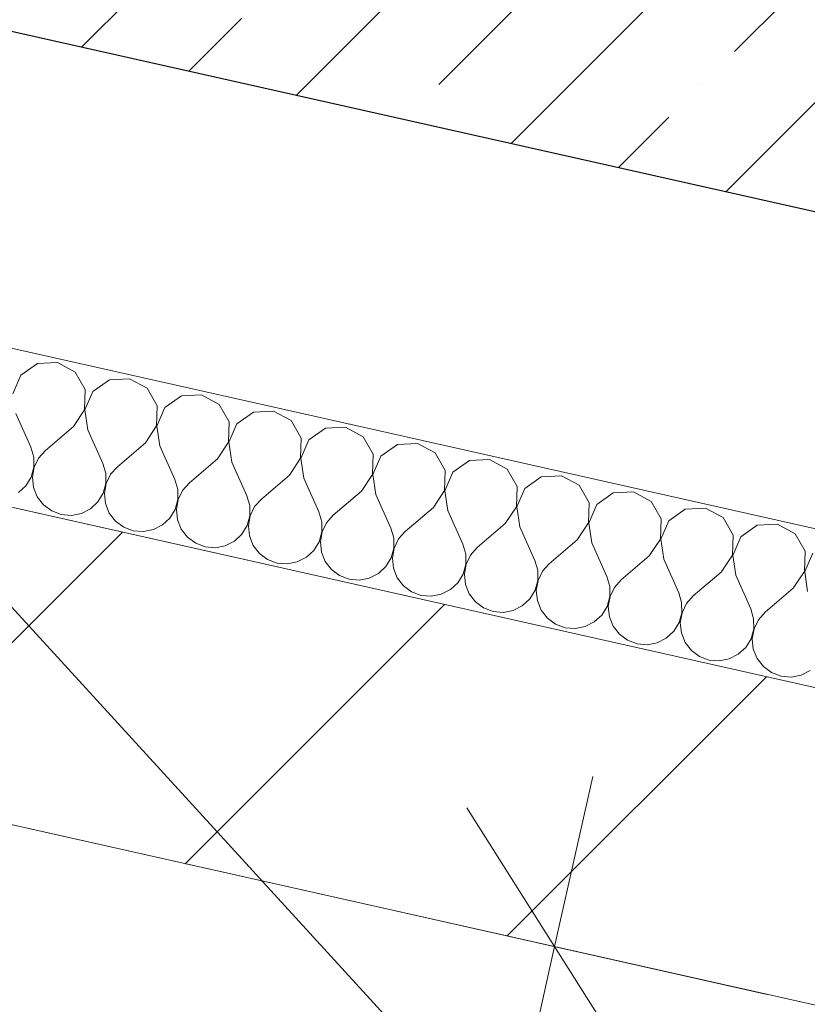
# Model space of a CAD drawing. Header units: millimetres. Extents: x -7213913 to -6999406, y 6129472 to 6470382.
# Tile 190 of 256: x -7187350 to -7186842, y 6173437 to 6174073. Entities that reach past the tile are written whole.
import ezdxf

# ---------------------------------------------------------------- set-up
doc = ezdxf.new("R2010")
doc.units = ezdxf.units.MM
doc.header["$MEASUREMENT"] = 0
for name, color, linetype, lineweight in [('0_Ном._пера__1', 7, 'Continuous', 0), ('0_Ном._пера__120', 7, 'Continuous', 0), ('АР-Стены_внутренние_пилоны.АР_Ном._пера__1', 7, 'Continuous', 30), ('АР-Стены_Перегородки_межквартирные_200.АР_Ном._пера__1', 7, 'Continuous', 30), ('АР-Чертеж-Размеры.АР_Ном._пера__1', 7, 'Continuous', 0)]:
    doc.layers.add(name, color=color, linetype=linetype, lineweight=lineweight)
for name, color, linetype in [('S - квартира_помещение.АР', 7, 'Continuous'), ('АР-Стены_внутренние_пилоны.АР', 7, 'Continuous'), ('АР-Стены_Перегородки_межквартирные_200.АР', 7, 'Continuous'), ('АР-Чертеж-Размеры.АР', 7, 'Continuous')]:
    doc.layers.add(name, color=color, linetype=linetype)
doc.styles.add('РЎР“Р•РќР•Р\xa0Р\x98Р\xa0_РЎРўР\x98Р›Р¬_3', font='GOST_Common.ttf')
doc.dimstyles.new('СГЕНЕРИР_СТИЛЬ__3', dxfattribs={"dimtxt": 129.999995, "dimasz": 142.5, "dimexe": 0.18, "dimexo": 300000, "dimgap": 0, "dimtad": 1, "dimdec": 0, "dimzin": 0, "dimdsep": 46, "dimtxsty": 'РЎР“Р•РќР•Р\xa0Р\x98Р\xa0_РЎРўР\x98Р›Р¬_3', "dimblk": 'ARROWHEAD_6', "dimblk1": 'ARROWHEAD_6', "dimblk2": 'ARROWHEAD_6', "dimcen": 0.09, "dimclrd": 7, "dimclre": 7, "dimclrt": 7, "dimazin": 0, "dimtfac": 1, "dimtdec": 4, "dimtmove": 0, "dimatfit": 3, "dimfxl": 1, "dimtolj": 1, "dimtzin": 0, "dimarcsym": 0})
doc.dimstyles.new('СГЕНЕРИР_СТИЛЬ__4', dxfattribs={"dimtxt": 200, "dimasz": 142.5, "dimexe": 0.18, "dimexo": 0.0625, "dimgap": 0, "dimtad": 1, "dimdec": 0, "dimzin": 0, "dimdsep": 46, "dimtxsty": 'РЎР“Р•РќР•Р\xa0Р\x98Р\xa0_РЎРўР\x98Р›Р¬_3', "dimblk": 'ARROWHEAD_6', "dimblk1": 'ARROWHEAD_6', "dimblk2": 'ARROWHEAD_6', "dimcen": 0.09, "dimse1": 1, "dimse2": 1, "dimclrd": 7, "dimclre": 7, "dimclrt": 7, "dimazin": 0, "dimtfac": 1, "dimtdec": 4, "dimtmove": 2, "dimatfit": 3, "dimfxl": 1, "dimtolj": 1, "dimtzin": 0, "dimarcsym": 0})
doc.dimstyles.new('СГЕНЕРИР_СТИЛЬ__5', dxfattribs={"dimtxt": 200, "dimasz": 142.5, "dimexe": 0.18, "dimexo": 0.0625, "dimgap": 0, "dimtad": 1, "dimdec": 0, "dimzin": 0, "dimdsep": 46, "dimtxsty": 'РЎР“Р•РќР•Р\xa0Р\x98Р\xa0_РЎРўР\x98Р›Р¬_3', "dimblk": 'ARROWHEAD_6', "dimblk1": 'ARROWHEAD_6', "dimblk2": 'ARROWHEAD_6', "dimcen": 0.09, "dimse1": 1, "dimse2": 1, "dimclrd": 7, "dimclre": 7, "dimclrt": 7, "dimazin": 0, "dimtfac": 1, "dimtdec": 4, "dimtmove": 0, "dimatfit": 3, "dimfxl": 1, "dimtolj": 1, "dimtzin": 0, "dimarcsym": 0})

# ---------------------------------------------------------------- blocks, each defined once
blk = doc.blocks.new('Стена_24_10', base_point=(-7187679.25, 6174266.15))
at = {"layer": 'АР-Стены_внутренние_пилоны.АР', "linetype": 'Continuous', "lineweight": 0, "true_color": 0x000000}
h = blk.add_hatch(dxfattribs=at)
h.set_pattern_fill('ЖЕЛЕЗОБЕТОН__PROJECT__000A', color=18, style=0, pattern_type=2)
h.set_pattern_definition([(45, (-6566190.34, 6562677.8), (-84.852814, 84.852814), []), (45, (-6566232.77, 6562720.22), (-84.852814, 84.852814), [90, -30, 0, -30])])
h.paths.add_polyline_path([(-7184797.95, 6173747.14), (-7187529.9, 6174360.72), (-7187584.68, 6174116.79), (-7184852.74, 6173503.22)])
at = {"layer": 'АР-Стены_внутренние_пилоны.АР_Ном._пера__1', "color": 7, "linetype": 'Continuous', "lineweight": 30, "flags": 128}
blk.add_lwpolyline([(-7187584.68, 6174116.79), (-7184852.74, 6173503.22)], dxfattribs=at)
blk = doc.blocks.new('Стена_198_10', base_point=(-7193336.24, 6174998.62))
at = {"layer": 'АР-Стены_Перегородки_межквартирные_200.АР', "linetype": 'Continuous', "lineweight": 0, "true_color": 0x000000}
h = blk.add_hatch(dxfattribs=at)
h.set_pattern_fill('БЛОКИ_БЕТОННЫЕ_ЭФФЕКТИВН_28', color=18, style=0, pattern_type=2)
h.set_pattern_definition([(45, (-6566190.34, 6562677.8), (-127.279217, 127.279217), [])])
h.paths.add_polyline_path([(-7193260.58, 6174879.14), (-7186020.2, 6173252.99), (-7185976.38, 6173448.13), (-7193216.75, 6175074.28)])
at = {"layer": 'АР-Стены_Перегородки_межквартирные_200.АР_Ном._пера__1', "color": 7, "linetype": 'Continuous', "lineweight": 15, "flags": 128}
for points in [[(-7193260.58, 6174879.14), (-7186104.13, 6173271.84)], [(-7185976.38, 6173448.13), (-7191348.3, 6174654.63)]]:
    blk.add_lwpolyline(points, dxfattribs=at)
blk = doc.blocks.new('*X838', base_point=(-6566190.34, 6562677.79))
at = {"layer": '0_Ном._пера__1', "color": 7, "linetype": 'Continuous', "lineweight": 0}
for p, q in [((-7187338.53, 6173850.46), (-7187349.2, 6173843.01)), ((-7187325.53, 6173851.18), (-7187338.53, 6173850.46)), ((-7187314.1, 6173844.97), (-7187325.53, 6173851.18)), ((-7187349.2, 6173843.01), (-7187354.36, 6173831.06)), ((-7187307.64, 6173833.68), (-7187314.1, 6173844.97)), ((-7187292.06, 6173840.02), (-7187302.73, 6173832.57)), ((-7187279.07, 6173840.75), (-7187292.06, 6173840.02)), ((-7187267.64, 6173834.54), (-7187279.07, 6173840.75)), ((-7187308.08, 6173820.67), (-7187307.64, 6173833.68)), ((-7187302.73, 6173832.57), (-7187307.9, 6173820.63)), ((-7187261.18, 6173823.24), (-7187267.64, 6173834.54)), ((-7187245.6, 6173829.59), (-7187256.27, 6173822.14)), ((-7187232.61, 6173830.31), (-7187245.6, 6173829.59)), ((-7187221.18, 6173824.1), (-7187232.61, 6173830.31)), ((-7187261.62, 6173810.24), (-7187261.18, 6173823.24)), ((-7187214.72, 6173812.81), (-7187221.18, 6173824.1)), ((-7187352.47, 6173818.19), (-7187342.7, 6173796.47)), ((-7187315.3, 6173809.84), (-7187308.08, 6173820.67)), ((-7187307.9, 6173820.63), (-7187306.01, 6173807.75)), ((-7187256.27, 6173822.14), (-7187261.43, 6173810.19)), ((-7187199.14, 6173819.15), (-7187209.81, 6173811.7)), ((-7187186.15, 6173819.88), (-7187199.14, 6173819.15)), ((-7187174.72, 6173813.67), (-7187186.15, 6173819.88)), ((-7187215.16, 6173799.8), (-7187214.72, 6173812.81)), ((-7187209.81, 6173811.7), (-7187214.97, 6173799.76)), ((-7187168.26, 6173802.37), (-7187174.72, 6173813.67)), ((-7187315.3, 6173809.84), (-7187333.41, 6173794.39)), ((-7187306.01, 6173807.75), (-7187296.24, 6173786.04)), ((-7187268.84, 6173799.41), (-7187261.62, 6173810.24)), ((-7187261.43, 6173810.19), (-7187259.54, 6173797.32)), ((-7187152.68, 6173808.72), (-7187163.35, 6173801.27)), ((-7187139.69, 6173809.44), (-7187152.68, 6173808.72)), ((-7187128.25, 6173803.23), (-7187139.69, 6173809.44)), ((-7187268.84, 6173799.41), (-7187286.95, 6173783.95)), ((-7187222.37, 6173788.97), (-7187215.16, 6173799.8)), ((-7187214.97, 6173799.76), (-7187213.08, 6173786.88)), ((-7187168.7, 6173789.37), (-7187168.26, 6173802.37)), ((-7187163.35, 6173801.27), (-7187168.51, 6173789.32)), ((-7187121.79, 6173791.94), (-7187128.25, 6173803.23)), ((-7187106.22, 6173798.28), (-7187116.89, 6173790.83)), ((-7187093.23, 6173799.01), (-7187106.22, 6173798.28)), ((-7187081.79, 6173792.8), (-7187093.23, 6173799.01)), ((-7187340.86, 6173790.17), (-7187342.7, 6173796.47)), ((-7187333.41, 6173794.39), (-7187337.77, 6173789.47)), ((-7187259.54, 6173797.32), (-7187249.78, 6173775.6)), ((-7187122.24, 6173778.93), (-7187121.79, 6173791.94)), ((-7187075.33, 6173781.5), (-7187081.79, 6173792.8)), ((-7187340.81, 6173783.6), (-7187340.86, 6173790.17)), ((-7187337.77, 6173789.47), (-7187340.62, 6173783.56)), ((-7187294.4, 6173779.73), (-7187296.24, 6173786.04)), ((-7187222.37, 6173788.97), (-7187240.49, 6173773.52)), ((-7187213.08, 6173786.88), (-7187203.32, 6173765.17)), ((-7187175.91, 6173778.54), (-7187168.7, 6173789.37)), ((-7187168.51, 6173789.32), (-7187166.62, 6173776.45)), ((-7187116.89, 6173790.83), (-7187122.05, 6173778.89)), ((-7187059.76, 6173787.85), (-7187070.43, 6173780.4)), ((-7187046.76, 6173788.57), (-7187059.76, 6173787.85)), ((-7187035.33, 6173782.36), (-7187046.76, 6173788.57)), ((-7187342.56, 6173777.27), (-7187340.81, 6173783.6)), ((-7187340.62, 6173783.56), (-7187341.75, 6173777.08)), ((-7187294.35, 6173773.16), (-7187294.4, 6173779.73)), ((-7187291.31, 6173779.04), (-7187294.16, 6173773.12)), ((-7187286.95, 6173783.95), (-7187291.31, 6173779.04)), ((-7187175.91, 6173778.54), (-7187194.02, 6173763.08)), ((-7187129.45, 6173768.1), (-7187122.24, 6173778.93)), ((-7187122.05, 6173778.89), (-7187120.16, 6173766.01)), ((-7187075.77, 6173768.5), (-7187075.33, 6173781.5)), ((-7187070.43, 6173780.4), (-7187075.59, 6173768.45)), ((-7187028.87, 6173771.07), (-7187035.33, 6173782.36)), ((-7187345.97, 6173771.65), (-7187342.56, 6173777.27)), ((-7187341.75, 6173777.08), (-7187341.07, 6173770.55)), ((-7187296.1, 6173766.83), (-7187294.35, 6173773.16)), ((-7187294.16, 6173773.12), (-7187295.29, 6173766.65)), ((-7187247.94, 6173769.3), (-7187249.78, 6173775.6)), ((-7187240.49, 6173773.52), (-7187244.85, 6173768.6)), ((-7187166.62, 6173776.45), (-7187156.86, 6173754.73)), ((-7187013.29, 6173777.41), (-7187023.96, 6173769.96)), ((-7187000.3, 6173778.14), (-7187013.29, 6173777.41)), ((-7186988.87, 6173771.93), (-7187000.3, 6173778.14)), ((-7187350.79, 6173767.19), (-7187345.97, 6173771.65)), ((-7187341.07, 6173770.55), (-7187338.62, 6173764.45)), ((-7187299.51, 6173761.22), (-7187296.1, 6173766.83)), ((-7187295.29, 6173766.65), (-7187294.61, 6173760.12)), ((-7187247.89, 6173762.73), (-7187247.94, 6173769.3)), ((-7187244.85, 6173768.6), (-7187247.7, 6173762.69)), ((-7187129.45, 6173768.1), (-7187147.56, 6173752.65)), ((-7187120.16, 6173766.01), (-7187110.39, 6173744.3)), ((-7187082.99, 6173757.67), (-7187075.77, 6173768.5)), ((-7187075.59, 6173768.45), (-7187073.7, 6173755.58)), ((-7187029.31, 6173758.06), (-7187028.87, 6173771.07)), ((-7187023.96, 6173769.96), (-7187029.13, 6173758.02)), ((-7186982.41, 6173760.63), (-7186988.87, 6173771.93)), ((-7186966.83, 6173766.98), (-7186977.5, 6173759.53)), ((-7186953.84, 6173767.7), (-7186966.83, 6173766.98)), ((-7186942.41, 6173761.49), (-7186953.84, 6173767.7)), ((-7187338.62, 6173764.45), (-7187334.61, 6173759.26)), ((-7187304.33, 6173756.75), (-7187299.51, 6173761.22)), ((-7187294.61, 6173760.12), (-7187292.16, 6173754.02)), ((-7187249.64, 6173756.4), (-7187247.89, 6173762.73)), ((-7187247.7, 6173762.69), (-7187248.83, 6173756.22)), ((-7187201.48, 6173758.86), (-7187203.32, 6173765.17)), ((-7187194.02, 6173763.08), (-7187198.39, 6173758.17)), ((-7186982.85, 6173747.63), (-7186982.41, 6173760.63)), ((-7186977.5, 6173759.53), (-7186982.66, 6173747.58)), ((-7186935.95, 6173750.2), (-7186942.41, 6173761.49)), ((-7187334.61, 6173759.26), (-7187329.32, 6173755.35)), ((-7187329.32, 6173755.35), (-7187323.17, 6173753.04)), ((-7187316.63, 6173752.5), (-7187310.18, 6173753.77)), ((-7187310.18, 6173753.77), (-7187304.33, 6173756.75)), ((-7187292.16, 6173754.02), (-7187288.15, 6173748.82)), ((-7187253.05, 6173750.78), (-7187249.64, 6173756.4)), ((-7187248.83, 6173756.22), (-7187248.14, 6173749.68)), ((-7187201.43, 6173752.29), (-7187201.48, 6173758.86)), ((-7187198.39, 6173758.17), (-7187201.24, 6173752.25)), ((-7187155.01, 6173748.43), (-7187156.86, 6173754.73)), ((-7187082.99, 6173757.67), (-7187101.1, 6173742.21)), ((-7187073.7, 6173755.58), (-7187063.93, 6173733.86)), ((-7187036.53, 6173747.23), (-7187029.31, 6173758.06)), ((-7187029.13, 6173758.02), (-7187027.24, 6173745.14)), ((-7186920.37, 6173756.54), (-7186931.04, 6173749.09)), ((-7186907.38, 6173757.27), (-7186920.37, 6173756.54)), ((-7186895.95, 6173751.06), (-7186907.38, 6173757.27)), ((-7187323.17, 6173753.04), (-7187316.63, 6173752.5)), ((-7187288.15, 6173748.82), (-7187282.86, 6173744.92)), ((-7187257.87, 6173746.32), (-7187253.05, 6173750.78)), ((-7187248.14, 6173749.68), (-7187245.7, 6173743.58)), ((-7187203.18, 6173745.96), (-7187201.43, 6173752.29)), ((-7187201.24, 6173752.25), (-7187202.37, 6173745.78)), ((-7187154.97, 6173741.86), (-7187155.01, 6173748.43)), ((-7187151.92, 6173747.73), (-7187154.78, 6173741.82)), ((-7187147.56, 6173752.65), (-7187151.92, 6173747.73)), ((-7187036.53, 6173747.23), (-7187054.64, 6173731.78)), ((-7186990.07, 6173736.8), (-7186982.85, 6173747.63)), ((-7186982.66, 6173747.58), (-7186980.77, 6173734.71)), ((-7186936.39, 6173737.19), (-7186935.95, 6173750.2)), ((-7186931.04, 6173749.09), (-7186936.2, 6173737.15)), ((-7186889.49, 6173739.76), (-7186895.95, 6173751.06)), ((-7186860.92, 6173746.83), (-7186873.91, 6173746.11)), ((-7186849.48, 6173740.62), (-7186860.92, 6173746.83)), ((-7187282.86, 6173744.92), (-7187276.71, 6173742.61)), ((-7187276.71, 6173742.61), (-7187270.16, 6173742.07)), ((-7187270.16, 6173742.07), (-7187263.72, 6173743.33)), ((-7187263.72, 6173743.33), (-7187257.87, 6173746.32)), ((-7187245.7, 6173743.58), (-7187241.68, 6173738.39)), ((-7187206.59, 6173740.35), (-7187203.18, 6173745.96)), ((-7187202.37, 6173745.78), (-7187201.68, 6173739.25)), ((-7187156.71, 6173735.53), (-7187154.97, 6173741.86)), ((-7187154.78, 6173741.82), (-7187155.9, 6173735.35)), ((-7187108.55, 6173737.99), (-7187110.39, 6173744.3)), ((-7187101.1, 6173742.21), (-7187105.46, 6173737.3)), ((-7187027.24, 6173745.14), (-7187017.47, 6173723.43)), ((-7186873.91, 6173746.11), (-7186884.58, 6173738.66)), ((-7186843.02, 6173729.33), (-7186849.48, 6173740.62)), ((-7187241.68, 6173738.39), (-7187236.4, 6173734.48)), ((-7187236.4, 6173734.48), (-7187230.25, 6173732.17)), ((-7187217.26, 6173732.9), (-7187211.4, 6173735.88)), ((-7187211.4, 6173735.88), (-7187206.59, 6173740.35)), ((-7187201.68, 6173739.25), (-7187199.24, 6173733.15)), ((-7187160.13, 6173729.91), (-7187156.71, 6173735.53)), ((-7187155.9, 6173735.35), (-7187155.22, 6173728.81)), ((-7187108.5, 6173731.42), (-7187108.55, 6173737.99)), ((-7187105.46, 6173737.3), (-7187108.32, 6173731.38)), ((-7186990.07, 6173736.8), (-7187008.18, 6173721.34)), ((-7186980.77, 6173734.71), (-7186971.01, 6173712.99)), ((-7186943.6, 6173726.36), (-7186936.39, 6173737.19)), ((-7186936.2, 6173737.15), (-7186934.31, 6173724.27)), ((-7186889.93, 6173726.76), (-7186889.49, 6173739.76)), ((-7186884.58, 6173738.66), (-7186889.74, 6173726.71)), ((-7187230.25, 6173732.17), (-7187223.7, 6173731.63)), ((-7187223.7, 6173731.63), (-7187217.26, 6173732.9)), ((-7187199.24, 6173733.15), (-7187195.22, 6173727.95)), ((-7187195.22, 6173727.95), (-7187189.94, 6173724.05)), ((-7187164.94, 6173725.45), (-7187160.13, 6173729.91)), ((-7187155.22, 6173728.81), (-7187152.78, 6173722.71)), ((-7187110.25, 6173725.09), (-7187108.5, 6173731.42)), ((-7187108.32, 6173731.38), (-7187109.44, 6173724.91)), ((-7187062.09, 6173727.56), (-7187063.93, 6173733.86)), ((-7187054.64, 6173731.78), (-7187059, 6173726.86)), ((-7186843.47, 6173716.32), (-7186843.02, 6173729.33)), ((-7186838.12, 6173728.22), (-7186843.28, 6173716.28)), ((-7187189.94, 6173724.05), (-7187183.79, 6173721.74)), ((-7187183.79, 6173721.74), (-7187177.24, 6173721.2)), ((-7187177.24, 6173721.2), (-7187170.8, 6173722.46)), ((-7187170.8, 6173722.46), (-7187164.94, 6173725.45)), ((-7187152.78, 6173722.71), (-7187148.76, 6173717.52)), ((-7187113.66, 6173719.48), (-7187110.25, 6173725.09)), ((-7187109.44, 6173724.91), (-7187108.76, 6173718.38)), ((-7187062.04, 6173720.99), (-7187062.09, 6173727.56)), ((-7187059, 6173726.86), (-7187061.85, 6173720.95)), ((-7187015.63, 6173717.12), (-7187017.47, 6173723.43)), ((-7187008.18, 6173721.34), (-7187012.54, 6173716.43)), ((-7186943.6, 6173726.36), (-7186961.72, 6173710.91)), ((-7186934.31, 6173724.27), (-7186924.55, 6173702.56)), ((-7186897.14, 6173715.93), (-7186889.93, 6173726.76)), ((-7186889.74, 6173726.71), (-7186887.85, 6173713.84)), ((-7187148.76, 6173717.52), (-7187143.48, 6173713.61)), ((-7187124.33, 6173712.03), (-7187118.48, 6173715.01)), ((-7187118.48, 6173715.01), (-7187113.66, 6173719.48)), ((-7187108.76, 6173718.38), (-7187106.32, 6173712.28)), ((-7187063.79, 6173714.66), (-7187062.04, 6173720.99)), ((-7187061.85, 6173720.95), (-7187062.98, 6173714.48)), ((-7187015.58, 6173710.55), (-7187015.63, 6173717.12)), ((-7187012.54, 6173716.43), (-7187015.39, 6173710.51)), ((-7186897.14, 6173715.93), (-7186915.26, 6173700.47)), ((-7186850.68, 6173705.49), (-7186843.47, 6173716.32)), ((-7186843.28, 6173716.28), (-7186841.39, 6173703.4)), ((-7187143.48, 6173713.61), (-7187137.33, 6173711.3)), ((-7187137.33, 6173711.3), (-7187130.78, 6173710.76)), ((-7187130.78, 6173710.76), (-7187124.33, 6173712.03)), ((-7187106.32, 6173712.28), (-7187102.3, 6173707.08)), ((-7187072.02, 6173704.58), (-7187067.2, 6173709.04)), ((-7187067.2, 6173709.04), (-7187063.79, 6173714.66)), ((-7187062.98, 6173714.48), (-7187062.3, 6173707.94)), ((-7187017.33, 6173704.22), (-7187015.58, 6173710.55)), ((-7187015.39, 6173710.51), (-7187016.52, 6173704.04)), ((-7186969.17, 6173706.69), (-7186971.01, 6173712.99)), ((-7186961.72, 6173710.91), (-7186966.08, 6173705.99)), ((-7186887.85, 6173713.84), (-7186878.09, 6173692.12)), ((-7187102.3, 6173707.08), (-7187097.01, 6173703.18)), ((-7187097.01, 6173703.18), (-7187090.86, 6173700.87)), ((-7187077.87, 6173701.59), (-7187072.02, 6173704.58)), ((-7187062.3, 6173707.94), (-7187059.85, 6173701.84)), ((-7187020.74, 6173698.61), (-7187017.33, 6173704.22)), ((-7187016.52, 6173704.04), (-7187015.84, 6173697.51)), ((-7186969.12, 6173700.12), (-7186969.17, 6173706.69)), ((-7186966.08, 6173705.99), (-7186968.93, 6173700.08)), ((-7186922.71, 6173696.25), (-7186924.55, 6173702.56)), ((-7186850.68, 6173705.49), (-7186868.79, 6173690.04)), ((-7187090.86, 6173700.87), (-7187084.32, 6173700.33)), ((-7187084.32, 6173700.33), (-7187077.87, 6173701.59)), ((-7187059.85, 6173701.84), (-7187055.84, 6173696.65)), ((-7187055.84, 6173696.65), (-7187050.55, 6173692.74)), ((-7187025.56, 6173694.14), (-7187020.74, 6173698.61)), ((-7187015.84, 6173697.51), (-7187013.39, 6173691.41)), ((-7186970.87, 6173693.79), (-7186969.12, 6173700.12)), ((-7186968.93, 6173700.08), (-7186970.06, 6173693.61)), ((-7186922.66, 6173689.68), (-7186922.71, 6173696.25)), ((-7186915.26, 6173700.47), (-7186919.62, 6173695.56)), ((-7187050.55, 6173692.74), (-7187044.4, 6173690.43)), ((-7187044.4, 6173690.43), (-7187037.86, 6173689.89)), ((-7187037.86, 6173689.89), (-7187031.41, 6173691.16)), ((-7187031.41, 6173691.16), (-7187025.56, 6173694.14)), ((-7187013.39, 6173691.41), (-7187009.38, 6173686.21)), ((-7186974.28, 6173688.17), (-7186970.87, 6173693.79)), ((-7186970.06, 6173693.61), (-7186969.37, 6173687.07)), ((-7186924.41, 6173683.35), (-7186922.66, 6173689.68)), ((-7186922.47, 6173689.64), (-7186923.6, 6173683.17)), ((-7186919.62, 6173695.56), (-7186922.47, 6173689.64)), ((-7186876.24, 6173685.82), (-7186878.09, 6173692.12)), ((-7186868.79, 6173690.04), (-7186873.15, 6173685.12)), ((-7187009.38, 6173686.21), (-7187004.09, 6173682.31)), ((-7186984.95, 6173680.73), (-7186979.1, 6173683.71)), ((-7186979.1, 6173683.71), (-7186974.28, 6173688.17)), ((-7186969.37, 6173687.07), (-7186966.93, 6173680.97)), ((-7186927.82, 6173677.74), (-7186924.41, 6173683.35)), ((-7186876.2, 6173679.25), (-7186876.24, 6173685.82)), ((-7186873.15, 6173685.12), (-7186876.01, 6173679.21)), ((-7187004.09, 6173682.31), (-7186997.94, 6173680)), ((-7186997.94, 6173680), (-7186991.39, 6173679.46)), ((-7186991.39, 6173679.46), (-7186984.95, 6173680.73)), ((-7186966.93, 6173680.97), (-7186962.91, 6173675.78)), ((-7186932.63, 6173673.27), (-7186927.82, 6173677.74)), ((-7186923.6, 6173683.17), (-7186922.91, 6173676.64)), ((-7186877.94, 6173672.92), (-7186876.2, 6173679.25)), ((-7186876.01, 6173679.21), (-7186877.13, 6173672.74)), ((-7186962.91, 6173675.78), (-7186957.63, 6173671.87)), ((-7186957.63, 6173671.87), (-7186951.48, 6173669.56)), ((-7186938.49, 6173670.29), (-7186932.63, 6173673.27)), ((-7186922.91, 6173676.64), (-7186920.47, 6173670.54)), ((-7186920.47, 6173670.54), (-7186916.45, 6173665.34)), ((-7186881.36, 6173667.3), (-7186877.94, 6173672.92)), ((-7186877.13, 6173672.74), (-7186876.45, 6173666.2)), ((-7186951.48, 6173669.56), (-7186944.93, 6173669.02)), ((-7186944.93, 6173669.02), (-7186938.49, 6173670.29)), ((-7186916.45, 6173665.34), (-7186911.17, 6173661.44)), ((-7186886.17, 6173662.84), (-7186881.36, 6173667.3)), ((-7186876.45, 6173666.2), (-7186874.01, 6173660.1)), ((-7186911.17, 6173661.44), (-7186905.02, 6173659.13)), ((-7186905.02, 6173659.13), (-7186898.47, 6173658.59)), ((-7186898.47, 6173658.59), (-7186892.03, 6173659.86)), ((-7186892.03, 6173659.86), (-7186886.17, 6173662.84)), ((-7186874.01, 6173660.1), (-7186869.99, 6173654.91)), ((-7186869.99, 6173654.91), (-7186864.71, 6173651)), ((-7186845.56, 6173649.42), (-7186839.71, 6173652.4)), ((-7186864.71, 6173651), (-7186858.56, 6173648.69)), ((-7186858.56, 6173648.69), (-7186852.01, 6173648.15)), ((-7186852.01, 6173648.15), (-7186845.56, 6173649.42))]:
    blk.add_line(p, q, dxfattribs=at)
blk = doc.blocks.new('Стена_399_10', base_point=(-7187579.72, 6173910.71))
at = {"layer": '0_Ном._пера__1', "color": 7, "linetype": 'Continuous', "lineweight": 0, "flags": 128}
for points in [[(-7184945.34, 6173319.05), (-7187579.72, 6173910.71)], [(-7187601.63, 6173813.14), (-7184869.69, 6173199.57)]]:
    blk.add_lwpolyline(points, dxfattribs=at)
at = {"color": 7, "lineweight": 0}
blk.add_blockref('*X838', (-6566190.34, 6562677.79), dxfattribs=at)
blk = doc.blocks.new('Полилиния_1_10', base_point=(-7183881.2, 6172466.87))
at = {"layer": '0_Ном._пера__120', "color": 7, "linetype": 'Continuous', "lineweight": 0, "flags": 128}
blk.add_lwpolyline([(-7183881.2, 6172466.87), (-7186841.84, 6173131.81), (-7187722.3, 6174095.03)], dxfattribs=at)
blk = doc.blocks.new('*D904', base_point=(-6566190.34, 6562677.79))
at = {"layer": 'АР-Чертеж-Размеры.АР_Ном._пера__1', "color": 7, "linetype": 'Continuous', "lineweight": 0, "transparency": 16777216}
for p, q in [((-7187487.23, 6174550.69), (-7187548.86, 6174276.27)), ((-7187428.44, 6174470.22), (-7187607.66, 6174356.74)), ((-7187518.05, 6174413.48), (-7187627.81, 6174438.13)), ((-7184786.1, 6173799.9), (-7187518.05, 6174413.48)), ((-7184755.29, 6173937.11), (-7184816.92, 6173662.69)), ((-7184875.72, 6173743.16), (-7184696.49, 6173856.64)), ((-7184676.34, 6173775.25), (-7184786.1, 6173799.9))]:
    blk.add_line(p, q, dxfattribs=at)
at = {"layer": 'АР-Чертеж-Размеры.АР_Ном._пера__1', "color": 7, "lineweight": 0, "transparency": 16777216, "insert": (-7186348.01, 6174177.34), "char_height": 130, "attachment_point": 7, "rotation": 347.34172, "style": 'РЎР“Р•РќР•Р\xa0Р\x98Р\xa0_РЎРўР\x98Р›Р¬_3'}
blk.add_mtext('\\A1;{\\pql;\\fGOST Common|b0|i0|c204|p0;\\W1.000000;2\xa0800}', dxfattribs=at)
blk = doc.blocks.new('ARROWHEAD_6')
at = {"color": 0, "linetype": 'Continuous', "lineweight": 0}
for p, q in [((-0.5, -0.5), (0.5, 0.5)), ((0, 0), (-1, 0))]:
    blk.add_line(p, q, dxfattribs=at)
blk = doc.blocks.new('*D1033', base_point=(-6566190.34, 6562677.79))
at = {"layer": 'АР-Чертеж-Размеры.АР_Ном._пера__1', "color": 7, "linetype": 'Continuous', "lineweight": 0, "transparency": 16777216}
for p, q in [((-7186980.07, 6173583.87), (-7187004.73, 6173474.11)), ((-7186947.98, 6173384.5), (-7187061.47, 6173563.72)), ((-7187141.93, 6173504.92), (-7186867.52, 6173443.29)), ((-7187004.73, 6173474.11), (-7187662.13, 6170547.02)), ((-7187718.88, 6170636.63), (-7187605.39, 6170457.41)), ((-7187799.34, 6170577.83), (-7187524.93, 6170516.2)), ((-7187662.13, 6170547.02), (-7187686.79, 6170437.25))]:
    blk.add_line(p, q, dxfattribs=at)
at = {"layer": 'АР-Чертеж-Размеры.АР_Ном._пера__1', "color": 7, "lineweight": 0, "transparency": 16777216, "insert": (-7187374.76, 6172182.34), "char_height": 200, "attachment_point": 7, "rotation": 77.34172, "style": 'РЎР“Р•РќР•Р\xa0Р\x98Р\xa0_РЎРўР\x98Р›Р¬_3'}
blk.add_mtext('\\A1;{\\pql;\\fGOST Common|b0|i0|c204|p0;\\W1.000000;3\xa0000}', dxfattribs=at)
blk = doc.blocks.new('*D1098', base_point=(-6566190.34, 6562677.79))
at = {"layer": 'АР-Чертеж-Размеры.АР_Ном._пера__1', "color": 7, "linetype": 'Continuous', "lineweight": 0, "transparency": 16777216}
for p, q in [((-7193377.85, 6174357.02), (-7193316.22, 6174631.43)), ((-7193257.42, 6174550.97), (-7193436.64, 6174437.48)), ((-7193456.8, 6174518.88), (-7193347.03, 6174494.22)), ((-7193347.03, 6174494.22), (-7186190.58, 6172886.92)), ((-7186221.4, 6172749.72), (-7186159.77, 6173024.13)), ((-7186280.19, 6172830.18), (-7186100.97, 6172943.67)), ((-7186190.58, 6172886.92), (-7186080.82, 6172862.27))]:
    blk.add_line(p, q, dxfattribs=at)
at = {"layer": 'АР-Чертеж-Размеры.АР_Ном._пера__1', "color": 7, "lineweight": 0, "transparency": 16777216, "insert": (-7190070.25, 6173799.27), "char_height": 200, "attachment_point": 7, "rotation": 347.34172, "style": 'РЎР“Р•РќР•Р\xa0Р\x98Р\xa0_РЎРўР\x98Р›Р¬_3'}
blk.add_mtext('\\A1;{\\pql;\\fGOST Common|b0|i0|c204|p0;\\W1.000000;7\xa0335}', dxfattribs=at)

msp = doc.modelspace()

# ---------------------------------------------------------------- linework, layer by layer
at = {"layer": 'S - квартира_помещение.АР', "color": 254, "linetype": 'Continuous', "lineweight": 0, "true_color": 0xd8d8d8, "flags": 128}
msp.add_lwpolyline([(-7191575.17, 6171426.89), (-7190722.41, 6171235.37), (-7190722.63, 6171234.39), (-7186334.78, 6170248.9), (-7186314.01, 6170301.42), (-7186280.59, 6170774.66), (-7186280.57, 6170774.66), (-7186104.13, 6173271.83), (-7188699.21, 6173854.67), (-7193260.59, 6174879.12), (-7193758.06, 6172664.15), (-7191415.46, 6172138.01)], close=True, dxfattribs=at)

# ---------------------------------------------------------------- block references
at = {"color": 7, "linetype": 'Continuous', "lineweight": 0}
msp.add_blockref('Полилиния_1_10', (-7183881.2, 6172466.87), dxfattribs=at)
at = {"color": 7, "lineweight": 0}
msp.add_blockref('Стена_399_10', (-7187579.72, 6173910.71), dxfattribs=at)
at = {"layer": 'АР-Стены_внутренние_пилоны.АР', "color": 7, "lineweight": 0}
msp.add_blockref('Стена_24_10', (-7187679.25, 6174266.15), dxfattribs=at)
at = {"layer": 'АР-Стены_Перегородки_межквартирные_200.АР', "color": 7, "lineweight": 0}
msp.add_blockref('Стена_198_10', (-7193336.24, 6174998.62), dxfattribs=at)

# ---------------------------------------------------------------- dimensions: what is measured, and where the dimension line sits
at = {"layer": 'АР-Чертеж-Размеры.АР', "color": 7, "linetype": 'Continuous', "lineweight": 0}
for base, p1, p2, angle, dimstyle, picture, middle, turn in [((-7186190.58, 6172886.92), (-7193260.58, 6174879.14), (-7186104.13, 6173271.84), 347.34172, 'СГЕНЕРИР_СТИЛЬ__5', '*D1098', (-7189713.59, 6173821.66), 347.34172), ((-7187518.05, 6174413.48), (-7184797.95, 6173747.14), (-7187529.9, 6174360.72), 167.34172, 'СГЕНЕРИР_СТИЛЬ__3', '*D904', (-7186116.18, 6174191.9), 347.34172), ((-7187662.13, 6170547.02), (-7189640.39, 6174066.06), (-7187903.74, 6170601.28), 257.34172, 'СГЕНЕРИР_СТИЛЬ__4', '*D1033', (-7187397.14, 6172538.99), 77.34172)]:
    dim = msp.add_linear_dim(base=base, p1=p1, p2=p2, angle=angle, dimstyle=dimstyle, dxfattribs=at)
    dim.commit()
    dim.dimension.update_dxf_attribs({"geometry": picture, "text_midpoint": middle, "dimtype": 160, "text_rotation": turn})

doc.saveas('drawing.dxf')
